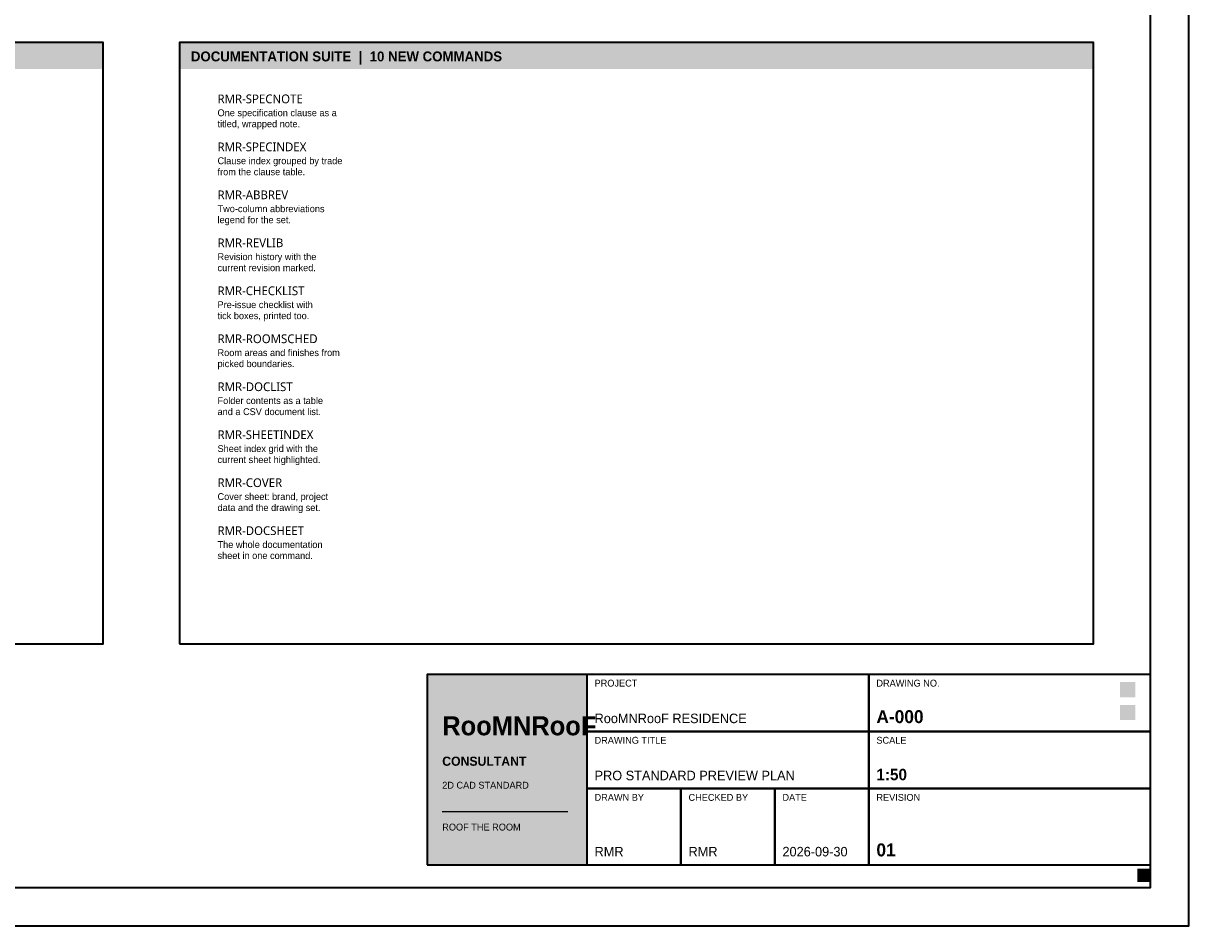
# Model space of a CAD drawing. Header units: millimetres. Extents: x 0 to 841, y 0 to 594.
# Tile 4 of 5: x 535 to 841, y 0 to 237. Entities that reach past the tile are written whole.
import ezdxf

# ---------------------------------------------------------------- set-up
doc = ezdxf.new("R2010")
doc.units = ezdxf.units.MM
for name, color, linetype, lineweight, true_color in [('RMR-A-FRAME', 7, 'Continuous', 35, 0x1f2a33), ('RMR-A-TEXT', 7, 'Continuous', 13, 0x1f2a33), ('RMR-PRES-KEY', 7, 'Continuous', 18, 0xd6a34c), ('RMR-PRES-NORTH', 7, 'Continuous', 18, 0x398982), ('RMR-PRES-TITLE', 7, 'Continuous', 25, 0xc65d48)]:
    doc.layers.add(name, color=color, linetype=linetype, lineweight=lineweight, true_color=true_color)
doc.styles.add('RMR-BODY', font='Aptos.ttf')
doc.styles.add('RMR-HEAD', font='Montserrat-SemiBold.ttf', dxfattribs={"width": 0.95})
doc.styles.add('RMR-MARK', font='RobotoMono-Regular.ttf', dxfattribs={"width": 0.9})
doc.styles.add('RMR-NOTE', font='Aptos.ttf', dxfattribs={"width": 0.95})
doc.styles.add('RMR-NUMBER', font='Montserrat-SemiBold.ttf', dxfattribs={"width": 0.9})
doc.styles.add('RMR-TITLE', font='Montserrat-SemiBold.ttf', dxfattribs={"width": 0.92})

msp = doc.modelspace()

# ---------------------------------------------------------------- linework, layer by layer
at = {"layer": 'RMR-A-FRAME', "true_color": 0x1f2a33}
for points in [[(0, 0), (841, 0), (841, 594), (0, 594), (0, 0)], [(641, 16), (831, 16), (831, 66), (641, 66), (641, 16)], [(683, 51), (757, 51), (757, 66), (683, 66), (683, 51)], [(757, 51), (831, 51), (831, 66), (757, 66), (757, 51)], [(683, 36), (757, 36), (757, 51), (683, 51), (683, 36)], [(757, 36), (831, 36), (831, 51), (757, 51), (757, 36)], [(683, 16), (707.67, 16), (707.67, 36), (683, 36), (683, 16)], [(707.67, 16), (732.33, 16), (732.33, 36), (707.67, 36), (707.67, 16)], [(732.33, 16), (757, 16), (757, 36), (732.33, 36), (732.33, 16)], [(757, 16), (831, 16), (831, 36), (757, 36), (757, 16)]]:
    msp.add_lwpolyline(points, dxfattribs=at)
at = {"layer": 'RMR-A-FRAME', "true_color": 0x398982}
msp.add_lwpolyline([(10, 10), (831, 10), (831, 584), (10, 584), (10, 10)], dxfattribs=at)
at = {"layer": 'RMR-A-FRAME', "true_color": 0x566874}
for points in [[(316, 74), (556, 74), (556, 232), (316, 232), (316, 74)], [(576, 74), (816, 74), (816, 232), (576, 232), (576, 74)]]:
    msp.add_lwpolyline(points, dxfattribs=at)
at = {"layer": 'RMR-PRES-KEY', "true_color": 0xd6a34c}
for points in [[(823, 54), (827, 54), (823, 58), (827, 58)], [(827.5, 11.5), (831, 11.5), (827.5, 15), (831, 15)]]:
    msp.add_solid(points, dxfattribs=at)
at = {"layer": 'RMR-PRES-NORTH', "true_color": 0x398982}
msp.add_solid([(823, 60), (827, 60), (823, 64), (827, 64)], dxfattribs=at)
at = {"layer": 'RMR-PRES-TITLE', "true_color": 0xd6a34c}
msp.add_line((645, 30), (678, 30), dxfattribs=at)
at = {"layer": 'RMR-PRES-TITLE', "true_color": 0xc65d48}
for points in [[(316, 225), (556, 225), (316, 232), (556, 232)], [(576, 225), (816, 225), (576, 232), (816, 232)], [(641, 16), (683, 16), (641, 66), (683, 66)]]:
    msp.add_solid(points, dxfattribs=at)

# ---------------------------------------------------------------- texts
at = {"layer": 'RMR-A-TEXT', "true_color": 0x398982, "style": 'RMR-MARK'}
for s, p in [('RMR-SPECNOTE', (586, 216)), ('RMR-SPECINDEX', (586, 203.4)), ('RMR-ABBREV', (586, 190.8)), ('RMR-REVLIB', (586, 178.2)), ('RMR-CHECKLIST', (586, 165.6)), ('RMR-ROOMSCHED', (586, 153)), ('RMR-DOCLIST', (586, 140.4)), ('RMR-SHEETINDEX', (586, 127.8)), ('RMR-COVER', (586, 115.2)), ('RMR-DOCSHEET', (586, 102.6))]:
    msp.add_text(s, height=2.3, dxfattribs=at).set_placement(p)
at = {"layer": 'RMR-A-TEXT', "true_color": 0x566874, "style": 'RMR-NOTE'}
for s, p in [('One specification clause as a', (586, 212.6)), ('titled, wrapped note.', (586, 209.7)), ('from the clause table.', (586, 197.1)), ('Clause index grouped by trade', (586, 200)), ('Two-column abbreviations', (586, 187.4)), ('legend for the set.', (586, 184.5)), ('Revision history with the', (586, 174.8)), ('current revision marked.', (586, 171.9)), ('Pre-issue checklist with', (586, 162.2)), ('tick boxes, printed too.', (586, 159.3)), ('Room areas and finishes from', (586, 149.6)), ('picked boundaries.', (586, 146.7)), ('Folder contents as a table', (586, 137)), ('and a CSV document list.', (586, 134.1)), ('Sheet index grid with the', (586, 124.4)), ('current sheet highlighted.', (586, 121.5)), ('Cover sheet: brand, project', (586, 111.8)), ('data and the drawing set.', (586, 108.9)), ('The whole documentation', (586, 99.2)), ('sheet in one command.', (586, 96.3)), ('PROJECT', (685, 62.8)), ('DRAWING NO.', (759, 62.8)), ('DRAWING TITLE', (685, 47.8)), ('SCALE', (759, 47.8)), ('DRAWN BY', (685, 32.8)), ('CHECKED BY', (709.67, 32.8)), ('DATE', (734.33, 32.8)), ('REVISION', (759, 32.8))]:
    msp.add_text(s, height=1.8, dxfattribs=at).set_placement(p)
at = {"layer": 'RMR-A-TEXT', "true_color": 0x1f2a33}
for s, height, style, p in [('RooMNRooF RESIDENCE', 2.5, 'RMR-BODY', (685, 53.2)), ('PRO STANDARD PREVIEW PLAN', 2.5, 'RMR-BODY', (685, 38.2)), ('1:50', 3, 'RMR-NUMBER', (759, 38.2)), ('01', 3.4, 'RMR-NUMBER', (759, 18.2)), ('RMR', 2.5, 'RMR-BODY', (685, 18.2)), ('RMR', 2.5, 'RMR-BODY', (709.67, 18.2)), ('2026-09-30', 2.5, 'RMR-BODY', (734.33, 18.2))]:
    msp.add_text(s, height=height, dxfattribs=dict(at, style=style)).set_placement(p)
at = {"layer": 'RMR-A-TEXT', "true_color": 0xc65d48, "style": 'RMR-NUMBER'}
msp.add_text('A-000', height=3.4, dxfattribs=at).set_placement((759, 53.2))
at = {"layer": 'RMR-PRES-TITLE', "true_color": 0xeee1c9}
for s, height, style, p in [('DOCUMENTATION SUITE  |  10 NEW COMMANDS', 2.6, 'RMR-HEAD', (579, 227)), ('RooMNRooF', 5, 'RMR-TITLE', (645, 50)), ('CONSULTANT', 2.4, 'RMR-HEAD', (645, 42)), ('2D CAD STANDARD', 1.8, 'RMR-NOTE', (645, 36)), ('ROOF THE ROOM', 1.8, 'RMR-NOTE', (645, 25))]:
    msp.add_text(s, height=height, dxfattribs=dict(at, style=style)).set_placement(p)

doc.saveas('drawing.dxf')
